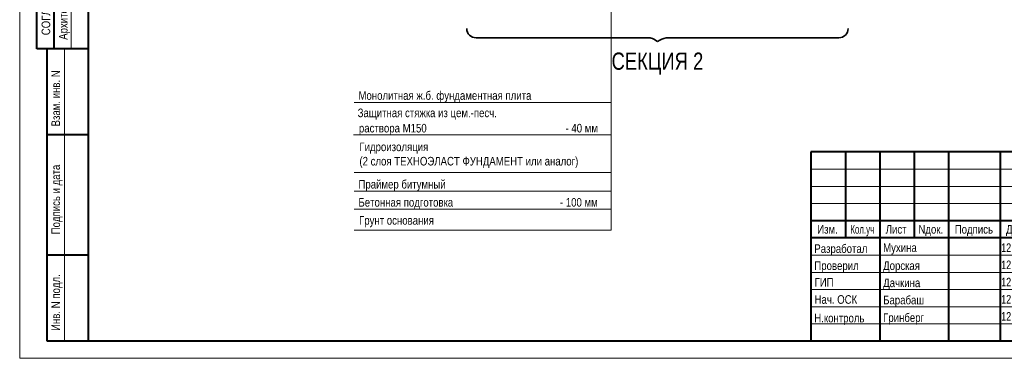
# Model space of a CAD drawing. Header units: millimetres. Extents: x 65947 to 286954, y -29687 to 89113.
# Tile 14 of 25: x 200583 to 257822, y -29687 to -9991. Entities that reach past the tile are written whole.
import ezdxf

# ---------------------------------------------------------------- set-up
doc = ezdxf.new("R2010")
doc.units = ezdxf.units.MM
for name, color, linetype, lineweight in [('Разрез реновация_Рабочий лист (1)_2_S - общая площадь_Ном._пера__1', 7, 'Continuous', 0), ('СК-200-Р(амка)', 7, 'Continuous', 40), ('СК-210-Р-РАМКА ЛИНИИ ТОНКИЕ', 7, 'Continuous', 15), ('СК-220-Р-РАМКА ТЕКСТ', 7, 'Continuous', 15), ('СК-300-Р(азмеры)', 7, 'Continuous', 20), ('СК-400-Т(екст)', 7, 'Continuous', 20)]:
    doc.layers.add(name, color=color, linetype=linetype, lineweight=lineweight)
doc.styles.add('MtXpl_Arial_Narrow', font='ARIALN.TTF')
doc.styles.add('RUSS', font='arial.ttf', dxfattribs={"width": 0.8})
doc.styles.get("Standard").update_dxf_attribs({"font": 'arial.ttf'})

# ---------------------------------------------------------------- blocks, each defined once
blk = doc.blocks.new('A$C06ddc9a3')
at = {"layer": 'СК-400-Т(екст)', "linetype": 'Continuous', "insert": (240, 1981), "char_height": 250, "attachment_point": 1}
blk.add_mtext_dynamic_manual_height_columns('\\A1;{\\fArial Narrow|b0|i0|c204|p34;Шифр: ГКО-319/22-4.\\fArial Narrow|b0|i0|c0|p34;2\\fArial Narrow|b0|i0|c204|p34;.3          \\W0.8;                                                                                            }', width=11667.29, gutter_width=1250, heights=[0], dxfattribs=at)
at = {"layer": 'СК-400-Т(екст)', "insert": (628, 1393), "char_height": 250, "attachment_point": 1, "style": 'MtXpl_Arial_Narrow'}
blk.add_mtext('Жилой комплекс со встроенно-пристроенными помещениями на 1-х этажах^Jи подземной автостоянкой, расположенный на земельном участке по адресу: ^Jг. Москва, Горбунова ул., влад. 27 (ЗАО, 77:07:0004010:37)', dxfattribs=at)
blk = doc.blocks.new('A$C96adbfd2')
at = {"layer": 'СК-200-Р(амка)', "lineweight": 40, "ltscale": 2}
for p, q in [((-18500, 5500), (-18500, 0)), ((0, 5500), (-18500, 5500)), ((-17500, 5500), (-17500, 3000)), ((-16500, 5500), (-16500, 0)), ((-15500, 5500), (-15500, 3000)), ((-14500, 5500), (-14500, 0)), ((-13000, 5500), (-13000, 0)), ((-12000, 5500), (-12000, 0)), ((0, 4500), (-12000, 4500)), ((0, 3000), (-18500, 3000)), ((-5000, 3000), (-5000, 15)), ((-3500, 3000), (-3500, 1500)), ((-2000, 3000), (-2000, 1500)), ((0, 2500), (-5000, 2500)), ((0, 1500), (-12000, 1500))]:
    blk.add_line(p, q, dxfattribs=at)
at = {"layer": 'СК-200-Р(амка)', "color": 7, "lineweight": 15}
for p, q in [((-12000, 5000), (-18500, 5000)), ((-12000, 4500), (-18500, 4500)), ((-12000, 4000), (-18500, 4000)), ((-12000, 2500), (-18500, 2500)), ((-12000, 2000), (-18500, 2000)), ((-12000, 1500), (-18500, 1500)), ((-12000, 1000), (-18500, 1000)), ((-12000, 500), (-18500, 500))]:
    blk.add_line(p, q, dxfattribs=at)
at = {"layer": 'СК-200-Р(амка)', "ltscale": 2}
blk.add_line((-12000, 3500), (-18500, 3500), dxfattribs=at)
at = {"layer": 'СК-220-Р-РАМКА ТЕКСТ'}
blk.add_line((-12000, 3000), (-18500, 3000), dxfattribs=at)
blk.add_line((-12000, 3000), (-18500, 3000), dxfattribs=at)
at = {"layer": 'СК-400-Т(екст)', "lineweight": 40, "ltscale": 2}
blk.add_lwpolyline([(-3405, 5500), (0, 5500), (0, 6578), (-3405, 6578)], close=True, dxfattribs=at)
blk.add_blockref('A$C06ddc9a3', (-12000, 3000))
at = {"layer": 'СК-220-Р-РАМКА ТЕКСТ', "color": 7, "style": 'RUSS', "width": 0.8}
for s, p in [('Изм.', (-18319, 3126)), ('Лист', (-16328, 3126)), ('Nдок.', (-15377, 3126)), ('Подпись', (-14321, 3126)), ('Дата', (-12830, 3126))]:
    blk.add_text(s, height=250, dxfattribs=at).set_placement(p)
at = {"layer": 'СК-220-Р-РАМКА ТЕКСТ', "style": 'RUSS'}
for s, width, p in [('Разработал', 0.8, (-18403, 2565)), ('Мухина', 0.8, (-16403, 2593)), ('12.2024', 0.75, (-12972, 2593)), ('Проверил', 0.8, (-18402, 2069)), ('Дорская', 0.8, (-16402, 2069)), ('12.2024', 0.75, (-12972, 2093)), ('ГИП', 0.8, (-18396, 1586)), ('Дачкина', 0.8, (-16401, 1570)), ('12.2024', 0.75, (-12972, 1593)), ('Нач. ОСК', 0.8, (-18396, 1086)), ('Барабаш', 0.8, (-16401, 1070)), ('12.2024', 0.75, (-12972, 1093)), ('Н.контроль', 0.8, (-18403, 545)), ('Гринберг', 0.8, (-16403, 558)), ('12.2024', 0.75, (-12972, 593))]:
    blk.add_text(s, height=250, dxfattribs=dict(at, width=width)).set_placement(p)
at = {"layer": 'СК-220-Р-РАМКА ТЕКСТ', "color": 7, "insert": (-17355, 3375), "char_height": 250, "attachment_point": 1, "style": 'RUSS'}
blk.add_mtext_dynamic_manual_height_columns('\\A1;{\\fArial Narrow|b0|i0|c204|p34;Кол.уч}', width=11667.29, gutter_width=1250, heights=[0], dxfattribs=at)
at = {"layer": 'СК-220-Р-РАМКА ТЕКСТ', "color": 7, "char_height": 250, "attachment_point": 4, "style": 'RUSS'}
for s, insert in [('\\A1;Лист', (-3082, 2762)), ('\\A1;Листов', (-1603, 2762)), ('\\A1;Стадия', (-4856, 2729)), ('\\A1;П', (-4337, 2011))]:
    blk.add_mtext(s, dxfattribs=dict(at, insert=insert))
at = {"layer": 'СК-400-Т(екст)', "lineweight": 40, "ltscale": 2, "style": 'RUSS', "width": 0.8}
for s, p in [('%%P0,000=171,10', (-3251, 5847)), ('КР3', (-1746, 4817))]:
    blk.add_text(s, height=400, dxfattribs=at).set_placement(p)
at = {"layer": 'СК-400-Т(екст)', "linetype": 'Continuous'}
for s, width, gutter_width, insert, char_height, attachment_point in [('\\A1;{\\fArial Narrow|b0|i0|c204|p34;Заказчик :\\fArial Narrow|b0|i0|c0|p34; \\fArial Narrow|b0|i0|c204|p34;АО "ГК "ОСНОВА\\fArial Narrow|b0|i0|c0|p34;"\\fArial Narrow|b0|i0|c204|p34;\\P          \\W0.8;                                                                                            }', 11667.29, 1250, (-11760, 5375), 250, 1), ('\\A1;{\\fArial Narrow|b0|i0|c204|p34;\\W1;ООО "Проект-2018"}', 13925.35, 1492, (-2382, 896), 274.51, 2)]:
    blk.add_mtext_dynamic_manual_height_columns(s, width=width, gutter_width=gutter_width, heights=[0], dxfattribs=dict(at, insert=insert, char_height=char_height, attachment_point=attachment_point))
at = {"layer": 'СК-400-Т(екст)', "insert": (-10322, 2621), "char_height": 250, "attachment_point": 1, "style": 'MtXpl_Arial_Narrow'}
blk.add_mtext(' Конструктивные решения ^Jнадземной части корпуса 2.', dxfattribs=at)

msp = doc.modelspace()

# ---------------------------------------------------------------- linework, layer by layer
at = {"layer": 'Разрез реновация_Рабочий лист (1)_2_S - общая площадь_Ном._пера__1', "color": 7, "linetype": 'Continuous', "lineweight": 35, "flags": 128}
for points in [[(226572.3, -10509, 0.4142136), (227110.3, -11047), (237153, -11047, -0.1418046), (237440.4, -11130.2), (237657.3, -11267.3)], [(237657.3, -11267.3), (237789, -11187.8, -0.1365629), (238294.8, -11047), (248204.4, -11047, 0.4142136), (248742.4, -10509)]]:
    msp.add_lwpolyline(points, format="xyb", dxfattribs=at)
at = {"layer": 'СК-200-Р(амка)'}
for p, q in [((204583.5, -28686.7), (204583.5, 88113.3)), ((201583.5, -11686.7), (201583.5, 14313.3)), ((202583.5, -11686.7), (202583.5, 14313.3)), ((204583.5, -11686.7), (201583.5, -11686.7)), ((202183.5, -28686.7), (202183.5, -11686.7)), ((204583.5, -16686.7), (202183.5, -16686.7)), ((204583.5, -23686.7), (202183.5, -23686.7)), ((283583.5, -28686.7), (204583.5, -28686.7))]:
    msp.add_line(p, q, dxfattribs=at)
at = {"layer": 'СК-210-Р-РАМКА ЛИНИИ ТОНКИЕ'}
for p, q in [((200583.5, -29686.7), (200583.5, 89113.3)), ((203583.5, -11686.7), (203583.5, 14313.3)), ((203183.5, -28686.7), (203183.5, -11686.7)), ((200583.5, -29686.7), (284583.5, -29686.7))]:
    msp.add_line(p, q, dxfattribs=at)
at = {"layer": 'СК-210-Р-РАМКА ЛИНИИ ТОНКИЕ', "lineweight": 40, "ltscale": 2}
msp.add_line((204583.5, -28686.7), (202183.5, -28686.7), dxfattribs=at)
at = {"layer": 'СК-400-Т(екст)', "color": 7}
for p, q in [((234961.9, -22224), (234961.9, 4261.6)), ((220036.6, -14798.6), (234961.9, -14798.6)), ((219990.1, -16697.4), (234961.9, -16697.4)), ((220036.6, -21012), (234961.9, -21012)), ((220036.6, -21012), (234961.9, -21012)), ((220036.6, -22224), (234961.9, -22224))]:
    msp.add_line(p, q, dxfattribs=at)
at = {"layer": 'СК-400-Т(екст)', "color": 7, "extrusion": (-3.89133e-14, 1, 0)}
for elevation in [-18872.4, -19959.9]:
    msp.add_lwpolyline([(-234961.9, 0), (-220036.6, 0)], dxfattribs=dict(at, elevation=elevation))

# ---------------------------------------------------------------- block references
at = {"layer": 'СК-300-Р(азмеры)', "xscale": 2, "yscale": 2, "zscale": 2}
msp.add_blockref('A$C96adbfd2', (283583.5, -28686.7), dxfattribs=at)

# ---------------------------------------------------------------- texts
at = {"layer": 'СК-200-Р(амка)', "width": 0.8}
for s, p in [('СОГЛАСОВАНО', (202356.1, -10894.4)), ('Взам. инв. N', (202928.7, -16198.5)), ('Подпись и дата', (202928.7, -22475.4)), ('Инв. N подл.', (202928.7, -28095))]:
    msp.add_text(s, height=500, rotation=90, dxfattribs=at).set_placement(p)
at = {"layer": 'СК-220-Р-РАМКА ТЕКСТ', "width": 0.8}
msp.add_text('Архитектор', height=500, rotation=90, dxfattribs=at).set_placement((203366.1, -11161.7))
at = {"layer": 'СК-400-Т(екст)', "color": 7, "width": 0.8}
for s, p in [('Монолитная ж.б. фундаментная плита ', (220277.8, -14651.1)), ('Защитная стяжка из цем.-песч. ', (220231.3, -15661.4)), (' раствора М150                                                    - 40 мм', (220149.1, -16549.9)), ('Праймер битумный  ', (220277.8, -19812.4)), ('Бетонная подготовка                                        - 100 мм', (220277.8, -20864.5)), ('Грунт основания', (220312.4, -21912.8))]:
    msp.add_text(s, height=500, dxfattribs=at).set_placement(p)
at = {"layer": 'СК-400-Т(екст)', "color": 7, "insert": (237657.3, -13192), "char_height": 1000, "width": 6856.677, "attachment_point": 8, "style": 'RUSS'}
msp.add_mtext('\\A1;\\pxqc;{\\fCentury Gothic|b0|i0|c204|p34;СЕКЦИЯ \\fCentury Gothic|b0|i0|c0|p34;2}', dxfattribs=at)
at = {"layer": 'СК-400-Т(екст)', "color": 7, "lineweight": 30, "insert": (220332.7, -17137.4), "char_height": 500, "attachment_point": 1}
msp.add_mtext('{\\W0.8;Гидроизоляция  \\P(2 слоя ТЕХНОЭЛАСТ ФУНДАМЕНТ или аналог)}', dxfattribs=at)

doc.saveas('drawing.dxf')
